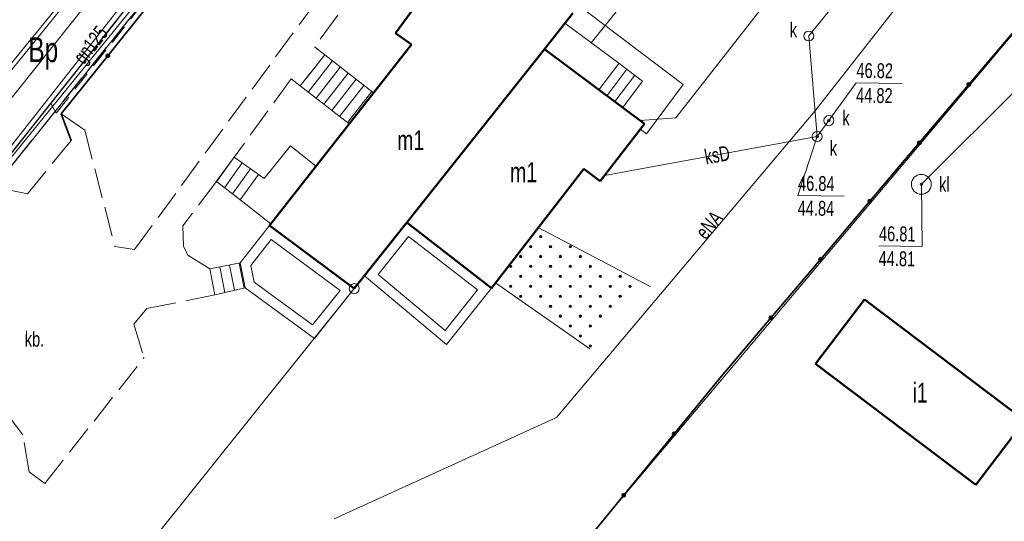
# Model space of a CAD drawing. Header units: millimetres. Extents: x 6552798 to 6553858, y 5859376 to 5860252.
# Tile 6 of 43: x 6553219 to 6553268, y 5859764 to 5859789. Entities that reach past the tile are written whole.
import ezdxf
from ezdxf.enums import TextEntityAlignment as Align

# ---------------------------------------------------------------- set-up
doc = ezdxf.new("R2010")
doc.units = ezdxf.units.MM
for name, pattern in [('1_1', [0]), ('1_OTKC', [1.5, 1, -0.5]), ('1_OTKJ', [2, 1.5, -0.5]), ('1_OTKK', [0]), ('1_OTKU', [2, 1.5, -0.5]), ('2_EGBJ', [0]), ('2_EGBS', [0]), ('2_EGBSG', [0]), ('2_EGBT', [0]), ('2_EGBU_A', [0]), ('3_SUEP_A', [0]), ('3_SUGP', [0]), ('3_SUKP', [0]), ('3_SUTP_A', [0]), ('3_SUWP', [0]), ('GDE', [0]), ('GUK', [2, 1.5, -0.5])]:
    doc.linetypes.add(name, pattern=pattern)
for name, color, linetype, lineweight in [('Dzialki', 7, 'GDE', 18), ('EGBB_E_T_0', 7, 'Continuous', 20), ('EGBB_L_0', 7, '2_EGBU_A', 50), ('EGBE_L_0', 7, '2_EGBT', 18), ('EGBE_L_3', 7, '2_EGBS', 18), ('EGBE_L_6', 7, '2_EGBJ', 18), ('Kontury', 3, 'GUK', 18), ('Numery_konturow', 3, 'Continuous', 13), ('OTK_E_T_3', 7, 'Continuous', 0), ('OTK_L_0', 7, '1_OTKJ', 18), ('OTK_L_1', 7, '1_OTKK', 25), ('OTK_L_18', 7, '1_1', 18), ('OTK_L_2', 7, '1_OTKC', 18), ('OTK_L_4', 7, '1_OTKU', 18), ('OTO_L_0', 7, 'Continuous', 35), ('Punkty', 7, 'Continuous', 18), ('SUEP_E_T_0', 1, 'Continuous', 0), ('SUEP_L_0', 1, '3_SUEP_A', 18), ('SUGP_E_T_0', 52, 'Continuous', 0), ('SUGP_L_0', 52, '3_SUGP', 18), ('SUK_E_T_2', 34, 'Continuous', 0), ('SUK_E_T_4', 34, 'Continuous', 0), ('SUK_T_2', 34, 'Continuous', 18), ('SUK_T_3', 34, 'Continuous', 18), ('SUKP_E_T_0', 34, 'Continuous', 0), ('SUKP_L_0', 34, '3_SUKP', 18), ('SUKR_T_0', 34, 'Continuous', 18), ('SUTP_L_0', 30, '3_SUTP_A', 18), ('SUWP_L_0', 5, '3_SUWP', 18)]:
    doc.layers.add(name, color=color, linetype=linetype, lineweight=lineweight)
doc.styles.get("Standard").update_dxf_attribs({"font": 'arial.ttf'})

# ---------------------------------------------------------------- blocks, each defined once
blk = doc.blocks.new('GRT')
at = {"linetype": 'Continuous'}
blk.add_circle((0, 0), 0.25, dxfattribs=at)
blk = doc.blocks.new('3_EGBW14_W')
at = {"linetype": 'Continuous'}
for radius in [0.06, 0.055, 0.05, 0.045, 0.04, 0.035, 0.03, 0.025, 0.02, 0.015, 0.01, 0.005]:
    blk.add_circle((0, 0), radius, dxfattribs=at)
blk = doc.blocks.new('4_SUKM')
at = {"linetype": 'Continuous'}
blk.add_circle((0, 0), 0.5, dxfattribs=at)
blk = doc.blocks.new('4_SUKS')
at = {"linetype": 'Continuous'}
blk.add_circle((0, 0), 0.25, dxfattribs=at)
blk = doc.blocks.new('4_SUPS')
at = {"linetype": 'Continuous'}
blk.add_circle((0, 0), 0.0625, dxfattribs=at)

msp = doc.modelspace()

# ---------------------------------------------------------------- linework, layer by layer
at = {"layer": 'Dzialki'}
for p, q in [((6553216.08, 5859778.41), (6553245.53, 5859815.13)), ((6553241.66, 5859755.81), (6553274, 5859794.22)), ((6553235.72, 5859775.24), (6553246.7, 5859789.09)), ((6553224.93, 5859761.77), (6553235.72, 5859775.24))]:
    msp.add_line(p, q, dxfattribs=at)
at = {"layer": 'EGBB_L_0', "linetype": '2_EGBU_A'}
for p, q in [((6553240.08, 5859791.21), (6553237.8, 5859788.09)), ((6553246.7, 5859789.09), (6553245.28, 5859787.29)), ((6553237.8, 5859788.09), (6553238.59, 5859787.51)), ((6553238.59, 5859787.51), (6553231.46, 5859778.41)), ((6553238.36, 5859778.56), (6553245.28, 5859787.29)), ((6553245.28, 5859787.29), (6553250.31, 5859783.53)), ((6553250.31, 5859783.53), (6553248.08, 5859780.64)), ((6553247.26, 5859781.27), (6553242.62, 5859775.27)), ((6553248.08, 5859780.64), (6553247.26, 5859781.27)), ((6553231.46, 5859778.41), (6553235.72, 5859775.24)), ((6553235.72, 5859775.24), (6553238.36, 5859778.56)), ((6553238.36, 5859778.56), (6553242.62, 5859775.27)), ((6553261.355, 5859774.695), (6553258.9, 5859771.459)), ((6553269.411, 5859768.612), (6553261.355, 5859774.695)), ((6553258.9, 5859771.459), (6553266.956, 5859765.366)), ((6553266.956, 5859765.366), (6553269.411, 5859768.612))]:
    msp.add_line(p, q, dxfattribs=at)
at = {"layer": 'EGBE_L_0', "linetype": '2_EGBS'}
for p, q in [((6553229.99, 5859776.53), (6553231.46, 5859778.41)), ((6553231.46, 5859778.41), (6553235.72, 5859775.24)), ((6553236.229, 5859775.881), (6553238.36, 5859778.56)), ((6553242.62, 5859775.27), (6553238.36, 5859778.56)), ((6553229.99, 5859776.53), (6553230.24, 5859775.28)), ((6553236.229, 5859775.881), (6553240.36, 5859772.43)), ((6553230.24, 5859775.28), (6553233.72, 5859772.74)), ((6553233.72, 5859772.74), (6553235.72, 5859775.24)), ((6553240.36, 5859772.43), (6553242.62, 5859775.27))]:
    msp.add_line(p, q, dxfattribs=at)
at = {"layer": 'EGBE_L_0', "linetype": '2_EGBT'}
for p, q in [((6553230.525, 5859776.403), (6553231.553, 5859777.717)), ((6553231.553, 5859777.717), (6553235.006, 5859775.148)), ((6553236.924, 5859775.951), (6553238.445, 5859777.863)), ((6553238.445, 5859777.863), (6553241.913, 5859775.184)), ((6553230.692, 5859775.569), (6553230.525, 5859776.403)), ((6553240.288, 5859773.142), (6553236.924, 5859775.951)), ((6553233.628, 5859773.426), (6553230.692, 5859775.569)), ((6553241.913, 5859775.184), (6553240.288, 5859773.142)), ((6553235.006, 5859775.148), (6553233.628, 5859773.426))]:
    msp.add_line(p, q, dxfattribs=at)
at = {"layer": 'EGBE_L_3', "linetype": '2_EGBS'}
for p, q in [((6553245.28, 5859787.29), (6553246.304, 5859788.588)), ((6553246.304, 5859788.588), (6553249.009, 5859786.57)), ((6553248.019, 5859785.242), (6553245.28, 5859787.29)), ((6553234.243, 5859787.003), (6553233.011, 5859785.43)), ((6553234.243, 5859787.003), (6553233.011, 5859785.43)), ((6553234.637, 5859786.695), (6553233.405, 5859785.123)), ((6553248.019, 5859785.242), (6553249.011, 5859786.569)), ((6553249.009, 5859786.57), (6553250.212, 5859785.674)), ((6553235.03, 5859786.387), (6553233.8, 5859784.816)), ((6553235.424, 5859786.079), (6553234.194, 5859784.508)), ((6553248.42, 5859784.943), (6553249.412, 5859786.27)), ((6553235.817, 5859785.77), (6553234.588, 5859784.201)), ((6553248.82, 5859784.644), (6553249.813, 5859785.971)), ((6553249.221, 5859784.344), (6553250.212, 5859785.674)), ((6553233.011, 5859785.43), (6553235.463, 5859783.519)), ((6553236.211, 5859785.462), (6553234.983, 5859783.894)), ((6553236.605, 5859785.154), (6553235.377, 5859783.586)), ((6553236.691, 5859785.086), (6553235.463, 5859783.519)), ((6553232.519, 5859782.417), (6553231.196, 5859780.775)), ((6553233.798, 5859781.394), (6553232.519, 5859782.417)), ((6553229.69, 5859781.852), (6553228.794, 5859780.628)), ((6553229.69, 5859781.852), (6553228.808, 5859780.618)), ((6553230.097, 5859781.561), (6553229.203, 5859780.312)), ((6553230.504, 5859781.27), (6553229.599, 5859780.006)), ((6553233.798, 5859781.394), (6553231.534, 5859778.505)), ((6553228.794, 5859780.628), (6553230.267, 5859779.489)), ((6553230.91, 5859780.979), (6553229.995, 5859779.7)), ((6553230.267, 5859779.489), (6553231.534, 5859778.505)), ((6553228.469, 5859776.232), (6553228.724, 5859774.929)), ((6553228.469, 5859776.232), (6553228.724, 5859774.929)), ((6553228.96, 5859776.328), (6553229.212, 5859775.042)), ((6553229.45, 5859776.424), (6553229.699, 5859775.155)), ((6553229.941, 5859776.52), (6553230.186, 5859775.268)), ((6553229.99, 5859776.53), (6553230.24, 5859775.28)), ((6553228.724, 5859774.929), (6553230.24, 5859775.28))]:
    msp.add_line(p, q, dxfattribs=at)
at = {"layer": 'EGBE_L_3', "linetype": '2_EGBSG'}
for p, q in [((6553234.243, 5859787.003), (6553236.691, 5859785.086)), ((6553248.019, 5859785.242), (6553249.221, 5859784.344)), ((6553231.196, 5859780.775), (6553229.69, 5859781.852)), ((6553229.99, 5859776.53), (6553228.469, 5859776.232))]:
    msp.add_line(p, q, dxfattribs=at)
at = {"layer": 'EGBE_L_3', "linetype": '2_EGBS'}
msp.add_point((6553249.221, 5859784.344), dxfattribs=at)
at = {"layer": 'EGBE_L_6', "linetype": '2_EGBJ'}
for p, q in [((6553250.583, 5859775.355), (6553244.968, 5859778.306)), ((6553247.559, 5859772.206), (6553242.821, 5859775.53))]:
    msp.add_line(p, q, dxfattribs=at)
at = {"layer": 'Kontury'}
msp.add_line((6553216.08, 5859778.41), (6553245.53, 5859815.13), dxfattribs=at)
at = {"layer": 'OTK_L_0', "linetype": '1_OTKJ'}
for p, q in [((6553220.47, 5859784.55), (6553233.97, 5859801.58)), ((6553217.23, 5859780.47), (6553220.47, 5859784.55))]:
    msp.add_line(p, q, dxfattribs=at)
at = {"layer": 'OTK_L_1', "linetype": '1_OTKK'}
for p, q in [((6553220.47, 5859784.55), (6553233.97, 5859801.58)), ((6553217.23, 5859780.47), (6553220.47, 5859784.55))]:
    msp.add_line(p, q, dxfattribs=at)
at = {"layer": 'OTK_L_18', "linetype": '1_1'}
msp.add_line((6553247.169, 5859821.873), (6553162.925, 5859718.178), dxfattribs=at)
at = {"layer": 'OTK_L_2', "linetype": '1_OTKC'}
for p, q in [((6553220.47, 5859784.55), (6553233.97, 5859801.58)), ((6553234.42, 5859801.33), (6553220.74, 5859784.07)), ((6553220.74, 5859784.07), (6553220.47, 5859784.55))]:
    msp.add_line(p, q, dxfattribs=at)
at = {"layer": 'OTK_L_4', "linetype": '1_OTKU'}
for p, q in [((6553224.685, 5859777.205), (6553235.961, 5859792.61)), ((6553236.103, 5859790.588), (6553233.718, 5859787.401)), ((6553233.718, 5859787.401), (6553234.243, 5859787.003)), ((6553234.243, 5859787.003), (6553233.011, 5859785.43)), ((6553232.556, 5859785.797), (6553229.69, 5859781.852)), ((6553233.011, 5859785.43), (6553232.556, 5859785.797)), ((6553220.99, 5859784.03), (6553222.179, 5859783.201)), ((6553221.49, 5859782.69), (6553220.99, 5859784.03)), ((6553222.179, 5859783.201), (6553223.697, 5859777.359)), ((6553221.49, 5859782.69), (6553219.31, 5859780.01)), ((6553229.69, 5859781.852), (6553228.794, 5859780.628)), ((6553228.794, 5859780.628), (6553227.112, 5859778.392)), ((6553217.93, 5859780.29), (6553219.31, 5859780.01)), ((6553227.112, 5859778.392), (6553227.138, 5859777.381)), ((6553223.697, 5859777.359), (6553224.685, 5859777.205)), ((6553227.138, 5859777.381), (6553227.352, 5859776.918)), ((6553227.352, 5859776.918), (6553228.469, 5859776.232)), ((6553228.469, 5859776.232), (6553228.724, 5859774.929)), ((6553228.724, 5859774.929), (6553225.304, 5859774.236)), ((6553225.304, 5859774.236), (6553224.653, 5859773.445)), ((6553224.653, 5859773.445), (6553225.16, 5859771.77)), ((6553220.17, 5859765.44), (6553225.16, 5859771.77)), ((6553219.065, 5859767.892), (6553218.338, 5859768.853)), ((6553219.379, 5859766.028), (6553219.065, 5859767.892)), ((6553220.17, 5859765.44), (6553219.379, 5859766.028))]:
    msp.add_line(p, q, dxfattribs=at)
at = {"layer": 'OTO_L_0'}
for p, q in [((6553223.339, 5859786.953), (6553225.37, 5859789.481)), ((6553269.088, 5859788.429), (6553266.602, 5859785.499)), ((6553220.99, 5859784.03), (6553223.339, 5859786.953)), ((6553266.602, 5859785.499), (6553264.115, 5859782.568)), ((6553221.49, 5859782.69), (6553220.99, 5859784.03)), ((6553264.115, 5859782.568), (6553261.629, 5859779.637)), ((6553261.629, 5859779.637), (6553259.143, 5859776.706)), ((6553259.143, 5859776.706), (6553256.657, 5859773.775)), ((6553256.657, 5859773.775), (6553254.17, 5859770.844)), ((6553254.17, 5859770.844), (6553251.794, 5859767.943)), ((6553251.794, 5859767.943), (6553249.262, 5859764.851)), ((6553249.262, 5859764.851), (6553246.73, 5859761.76))]:
    msp.add_line(p, q, dxfattribs=at)
for centre in [(6553223.339, 5859786.953), (6553266.602, 5859785.499), (6553264.115, 5859782.568), (6553261.629, 5859779.637), (6553259.143, 5859776.706), (6553256.657, 5859773.775), (6553251.794, 5859767.943), (6553249.262, 5859764.851)]:
    msp.add_circle(centre, 0.085, dxfattribs=at)
at = {"layer": 'SUEP_L_0', "linetype": '3_SUEP_A'}
for p, q in [((6553275.708, 5859805.719), (6553258.866, 5859784.161)), ((6553258.866, 5859784.161), (6553245.88, 5859768.759)), ((6553245.88, 5859768.759), (6553234.718, 5859763.657))]:
    msp.add_line(p, q, dxfattribs=at)
at = {"layer": 'SUGP_L_0', "linetype": '3_SUGP'}
for p, q in [((6553214.09, 5859776.84), (6553231.31, 5859798.75)), ((6553252.244, 5859785.513), (6553246.821, 5859789.619)), ((6553250.409, 5859783.018), (6553252.244, 5859785.513)), ((6553250.096, 5859783.252), (6553250.409, 5859783.018))]:
    msp.add_line(p, q, dxfattribs=at)
at = {"layer": 'SUKP_L_0', "linetype": '3_SUKP'}
for p, q in [((6553212.22, 5859776.96), (6553244.5, 5859817.46)), ((6553200.9, 5859764.48), (6553237.37, 5859809.58)), ((6553267.657, 5859799.2), (6553258.559, 5859787.945)), ((6553258.559, 5859787.945), (6553258.979, 5859782.889)), ((6553264.216, 5859780.486), (6553269.266, 5859785.516)), ((6553258.979, 5859782.889), (6553259.57, 5859783.691)), ((6553248.302, 5859780.928), (6553258.979, 5859782.889))]:
    msp.add_line(p, q, dxfattribs=at)
at = {"layer": 'SUKR_T_0', "linetype": 'Continuous', "lineweight": 0}
for p, q in [((6553259.57, 5859783.691), (6553260.948, 5859785.592)), ((6553260.948, 5859785.592), (6553263.255, 5859785.56)), ((6553258.979, 5859782.889), (6553258.012, 5859779.919)), ((6553264.216, 5859780.486), (6553264.252, 5859777.353)), ((6553258.012, 5859779.919), (6553260.346, 5859779.886)), ((6553262.08, 5859777.384), (6553264.252, 5859777.353))]:
    msp.add_line(p, q, dxfattribs=at)
at = {"layer": 'SUTP_L_0', "linetype": '3_SUTP_A'}
for p, q in [((6553251.881, 5859783.828), (6553265.638, 5859801.448)), ((6553206.36, 5859766.899), (6553229.082, 5859794.906)), ((6553250.094, 5859783.691), (6553251.881, 5859783.828))]:
    msp.add_line(p, q, dxfattribs=at)
at = {"layer": 'SUWP_L_0', "linetype": '3_SUWP'}
msp.add_line((6553247.622, 5859787.605), (6553260.202, 5859803.234), dxfattribs=at)

# ---------------------------------------------------------------- block references
at = {"layer": 'EGBE_L_6'}
for p in [(6553245.083, 5859777.855), (6553244.583, 5859777.355), (6553245.583, 5859777.355), (6553246.583, 5859777.355), (6553244.083, 5859776.855), (6553245.083, 5859776.855), (6553246.083, 5859776.855), (6553247.083, 5859776.855), (6553243.583, 5859776.355), (6553244.583, 5859776.355), (6553245.583, 5859776.355), (6553246.583, 5859776.355), (6553247.583, 5859776.355), (6553244.083, 5859775.855), (6553245.083, 5859775.855), (6553246.083, 5859775.855), (6553247.083, 5859775.855), (6553248.083, 5859775.855), (6553249.083, 5859775.855), (6553243.583, 5859775.355), (6553244.583, 5859775.355), (6553245.583, 5859775.355), (6553246.583, 5859775.355), (6553247.583, 5859775.355), (6553248.583, 5859775.355), (6553249.583, 5859775.355), (6553244.083, 5859774.855), (6553245.083, 5859774.855), (6553246.083, 5859774.855), (6553247.083, 5859774.855), (6553248.083, 5859774.855), (6553249.083, 5859774.855), (6553245.583, 5859774.355), (6553246.583, 5859774.355), (6553247.583, 5859774.355), (6553248.583, 5859774.355), (6553246.083, 5859773.855), (6553247.083, 5859773.855), (6553248.083, 5859773.855), (6553246.583, 5859773.355), (6553247.583, 5859773.355), (6553247.083, 5859772.855), (6553247.583, 5859772.355)]:
    msp.add_blockref('3_EGBW14_W', p, dxfattribs=at)
at = {"layer": 'Punkty'}
msp.add_blockref('GRT', (6553235.72, 5859775.24), dxfattribs=at)
at = {"layer": 'SUK_T_2'}
msp.add_blockref('4_SUKM', (6553264.216, 5859780.486), dxfattribs=at)
at = {"layer": 'SUK_T_3'}
for p in [(6553258.559, 5859787.945), (6553259.57, 5859783.691), (6553258.979, 5859782.889)]:
    msp.add_blockref('4_SUKS', p, dxfattribs=at)
at = {"layer": 'SUKR_T_0'}
for p, rotation in [((6553259.57, 5859783.691), 359.2028680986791), ((6553258.979, 5859782.889), 359.2028683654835), ((6553264.216, 5859780.486), 359.2028679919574)]:
    msp.add_blockref('4_SUPS', p, dxfattribs=dict(at, rotation=rotation))

# ---------------------------------------------------------------- texts
at = {"layer": 'EGBB_E_T_0', "width": 0.7}
for s, p in [('m1', (6553238.559, 5859782.706)), ('m1', (6553244.232, 5859781.093)), ('i1', (6553264.155, 5859770.033))]:
    msp.add_text(s, height=1, dxfattribs=at).set_placement(p, align=Align.MIDDLE)
at = {"layer": 'Numery_konturow', "width": 0.7}
msp.add_text('Bp', height=1.25, dxfattribs=at).set_placement((6553219.35, 5859787.88), align=Align.TOP_LEFT)
at = {"layer": 'OTK_E_T_3', "lineweight": 9, "width": 0.7}
msp.add_text('kb.', height=0.75, rotation=359.2029, dxfattribs=at).set_placement((6553219.656, 5859772.713), align=Align.MIDDLE)
at = {"layer": 'SUEP_E_T_0', "lineweight": 9, "width": 0.7}
msp.add_text('eNA', height=0.75, rotation=49.8635, dxfattribs=at).set_placement((6553253.383, 5859777.657))
at = {"layer": 'SUGP_E_T_0', "lineweight": 9, "width": 0.7}
msp.add_text('gn125', height=0.75, rotation=51.8347, dxfattribs=at).set_placement((6553221.839, 5859786.7), align=Align.MIDDLE_LEFT)
at = {"layer": 'SUK_E_T_2', "lineweight": 9, "width": 0.7}
msp.add_text('kl', height=0.75, dxfattribs=at).set_placement((6553265.11, 5859780.108))
at = {"layer": 'SUK_E_T_4', "lineweight": 9, "width": 0.7}
for p in [(6553257.606, 5859787.876), (6553260.247, 5859783.451), (6553259.615, 5859781.93)]:
    msp.add_text('k', height=0.75, dxfattribs=at).set_placement(p)
at = {"layer": 'SUKP_E_T_0', "lineweight": 9, "width": 0.7}
msp.add_text('ksD', height=0.75, rotation=10.4082, dxfattribs=at).set_placement((6553253.334, 5859781.852), align=Align.MIDDLE_LEFT)
at = {"layer": 'SUKR_T_0', "lineweight": 9, "width": 0.7}
for s, p in [('46.82', (6553260.962, 5859786.592)), ('44.82', (6553260.945, 5859785.342)), ('46.84', (6553258.026, 5859780.919)), ('44.84', (6553258.009, 5859779.669)), ('46.81', (6553262.094, 5859778.383)), ('44.81', (6553262.077, 5859777.134))]:
    msp.add_text(s, height=0.75, rotation=359.2029, dxfattribs=at).set_placement(p, align=Align.TOP_LEFT)

doc.saveas('drawing.dxf')
